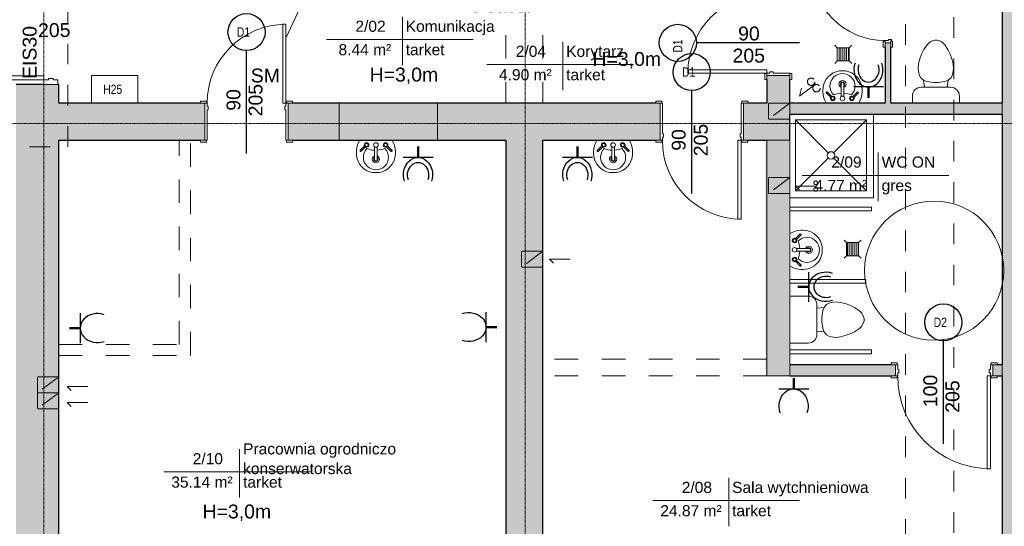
# Model space of a CAD drawing. Header units: centimetres. Extents: x 14504 to 44111, y -18976 to -7683.
# Tile 113 of 141: x 37770 to 38832, y -17751 to -17205. Entities that reach past the tile are written whole.
import ezdxf

# ---------------------------------------------------------------- set-up
doc = ezdxf.new("R2010")
doc.units = ezdxf.units.CM
for name, pattern in [('Aligning Line 1_8_', [0.635, 0.3175, -0.3175]), ('Kreska', [0.635, 0.3175, -0.3175]), ('Linia siatki', [0.9925, 0.47, -0.2175, 0.0875, -0.2175]), ('Ukryty', [0.714375, 0.47625, -0.238125])]:
    doc.linetypes.add(name, pattern=pattern)
for name, color, linetype, lineweight in [('A-AREA-IDEN', 4, 'Continuous', 9), ('A-DETL', 6, 'Continuous', 9), ('A-DETL-GENF', 92, 'Continuous', 9), ('A-DETL-HDLN', 90, 'Ukryty', 9), ('A-DETL-MEDM', 33, 'Continuous', 25), ('A-DETL-THIN', 151, 'Continuous', 9), ('A-DOOR', 31, 'Continuous', 9), ('A-DOOR-FRAM', 31, 'Continuous', 18), ('A-WALL', 4, 'Continuous', 9), ('A-WALL-PATT', 111, 'Continuous', 25), ('G-ANNO-TEXT', 8, 'Continuous', 9), ('I-WALL', 2, 'Continuous', 9), ('IE inst', 1, 'Continuous', 50), ('P-SANR-FIXT', 6, 'Continuous', 9), ('S-GRID', 8, 'Continuous', 9)]:
    doc.layers.add(name, color=color, linetype=linetype, lineweight=lineweight)
doc.styles.add('Arial_1', font='arial.ttf', dxfattribs={"height": 12})
doc.styles.add('Arial_3', font='arial.ttf', dxfattribs={"width": 0.8, "height": 18})
doc.styles.add('Arial_4', font='arial.ttf', dxfattribs={"height": 10})

# ---------------------------------------------------------------- blocks, each defined once
blk = doc.blocks.new('Drzwi-wewnętrzne-jednoskrzydłowe-dwupanelowe-drewniane - 900 x 2100mm-617696-6_Poziom posadzka II pietra')
at = {"layer": 'A-DOOR', "lineweight": 18}
for p, q in [((42.5, 104.6825), (39, 104.6825)), ((39, 104.6825), (39, 19.6825)), ((42.5, 19.6825), (42.5, 104.6825)), ((39, 19.6825), (42.5, 19.6825))]:
    blk.add_line(p, q, dxfattribs=at)
at = {"layer": 'A-DOOR'}
for p, q in [((-43.135, 21.6825), (-49.635, 21.6825)), ((-49.635, 21.6825), (-49.635, 19.6825)), ((-43.135, 19.6825), (-43.135, 21.6825)), ((49.635, 21.6825), (43.135, 21.6825)), ((43.135, 21.6825), (43.135, 19.6825)), ((49.635, 19.6825), (49.635, 21.6825)), ((-49.635, 19.6825), (-43.135, 19.6825)), ((43.135, 19.6825), (49.635, 19.6825)), ((-43.135, -20.3175), (-49.635, -20.3175)), ((-49.635, -20.3175), (-49.635, -22.3175)), ((-43.135, -22.3175), (-43.135, -20.3175)), ((49.635, -20.3175), (43.135, -20.3175)), ((43.135, -20.3175), (43.135, -22.3175)), ((49.635, -22.3175), (49.635, -20.3175)), ((-49.635, -22.3175), (-43.135, -22.3175)), ((43.135, -22.3175), (49.635, -22.3175))]:
    blk.add_line(p, q, dxfattribs=at)
blk.add_arc((42.5, 19.6825), 85, 90, 180, dxfattribs=at)
at = {"layer": 'A-DOOR-FRAM'}
for p, q in [((-42.5, 19.6825), (-45, 19.6825)), ((-45, 19.6825), (-45, -20.3175)), ((-42.5, 16.1825), (-42.5, 19.6825)), ((-41.23, 16.1825), (-42.5, 16.1825)), ((-42.5, -20.3175), (-42.5, 12.69)), ((-42.5, 12.69), (-41.23, 12.69)), ((-41.23, 12.69), (-41.23, 16.1825)), ((42.5, 16.1825), (41.23, 16.1825)), ((41.23, 16.1825), (41.23, 12.69)), ((41.23, 12.69), (42.5, 12.69)), ((42.5, 19.6825), (42.5, 16.1825)), ((45, 19.6825), (42.5, 19.6825)), ((42.5, 12.69), (42.5, -20.3175)), ((45, -20.3175), (45, 19.6825)), ((-45, -20.3175), (-42.5, -20.3175)), ((42.5, -20.3175), (45, -20.3175))]:
    blk.add_line(p, q, dxfattribs=at)
blk = doc.blocks.new('Drzwi-wewnętrzne-jednoskrzydłowe-dwupanelowe-drewniane - 900 x 2100mm-613824-6_Poziom posadzka II pietra')
at = {"layer": 'A-DOOR'}
for p, q in [((-49.635, 22.3175), (-43.135, 22.3175)), ((-49.635, 20.3175), (-49.635, 22.3175)), ((-43.135, 22.3175), (-43.135, 20.3175)), ((43.135, 22.3175), (49.635, 22.3175)), ((43.135, 20.3175), (43.135, 22.3175)), ((49.635, 22.3175), (49.635, 20.3175)), ((-43.135, 20.3175), (-49.635, 20.3175)), ((49.635, 20.3175), (43.135, 20.3175)), ((-49.635, -19.6825), (-43.135, -19.6825)), ((-49.635, -21.6825), (-49.635, -19.6825)), ((-43.135, -19.6825), (-43.135, -21.6825)), ((43.135, -19.6825), (49.635, -19.6825)), ((43.135, -21.6825), (43.135, -19.6825)), ((49.635, -19.6825), (49.635, -21.6825)), ((-43.135, -21.6825), (-49.635, -21.6825)), ((49.635, -21.6825), (43.135, -21.6825))]:
    blk.add_line(p, q, dxfattribs=at)
at = {"layer": 'A-DOOR', "lineweight": 18}
for p, q in [((39, -19.6825), (42.5, -19.6825)), ((39, -104.6825), (39, -19.6825)), ((42.5, -19.6825), (42.5, -104.6825)), ((42.5, -104.6825), (39, -104.6825))]:
    blk.add_line(p, q, dxfattribs=at)
at = {"layer": 'A-DOOR'}
blk.add_arc((42.5, -19.6825), 85, 180, 270, dxfattribs=at)
at = {"layer": 'A-DOOR-FRAM'}
for p, q in [((-45, 20.3175), (-42.5, 20.3175)), ((-45, -19.6825), (-45, 20.3175)), ((-42.5, 20.3175), (-42.5, -12.69)), ((42.5, 20.3175), (45, 20.3175)), ((42.5, -12.69), (42.5, 20.3175)), ((45, 20.3175), (45, -19.6825)), ((-42.5, -19.6825), (-45, -19.6825)), ((-42.5, -12.69), (-41.23, -12.69)), ((-42.5, -16.1825), (-42.5, -19.6825)), ((-41.23, -16.1825), (-42.5, -16.1825)), ((-41.23, -12.69), (-41.23, -16.1825)), ((41.23, -12.69), (42.5, -12.69)), ((41.23, -16.1825), (41.23, -12.69)), ((42.5, -16.1825), (41.23, -16.1825)), ((42.5, -19.6825), (42.5, -16.1825)), ((45, -19.6825), (42.5, -19.6825))]:
    blk.add_line(p, q, dxfattribs=at)
blk = doc.blocks.new('Drzwi-wewnętrzne-jednoskrzydłowe-dwupanelowe-drewniane - 900 x 2100mm-621300-6_Poziom posadzka II pietra')
at = {"layer": 'A-DOOR'}
for p, q in [((-49.6, 14.8), (-43.1, 14.8)), ((-49.6, 12.8), (-49.6, 14.8)), ((-43.1, 12.8), (-49.6, 12.8)), ((-43.1, 14.8), (-43.1, 12.8)), ((43.1, 14.8), (49.6, 14.8)), ((43.1, 12.8), (43.1, 14.8)), ((49.6, 12.8), (43.1, 12.8)), ((49.6, 14.8), (49.6, 12.8)), ((-49.6, -12.2), (-43.1, -12.2)), ((-49.6, -14.2), (-49.6, -12.2)), ((-43.1, -14.2), (-49.6, -14.2)), ((-43.1, -12.2), (-43.1, -14.2)), ((43.1, -12.2), (49.6, -12.2)), ((43.1, -14.2), (43.1, -12.2)), ((49.6, -14.2), (43.1, -14.2)), ((49.6, -12.2), (49.6, -14.2))]:
    blk.add_line(p, q, dxfattribs=at)
at = {"layer": 'A-DOOR', "lineweight": 18}
for p, q in [((39, -12.2), (42.5, -12.2)), ((39, -97.2), (39, -12.2)), ((42.5, -12.2), (42.5, -97.2)), ((42.5, -97.2), (39, -97.2))]:
    blk.add_line(p, q, dxfattribs=at)
at = {"layer": 'A-DOOR'}
blk.add_arc((42.5, -12.2), 85, 180, 270, dxfattribs=at)
at = {"layer": 'A-DOOR-FRAM'}
for p, q in [((-45, 12.8), (-42.5, 12.8)), ((-45, -12.2), (-45, 12.8)), ((-42.5, 12.8), (-42.5, -5.2)), ((42.5, 12.8), (45, 12.8)), ((42.5, -5.2), (42.5, 12.8)), ((45, 12.8), (45, -12.2)), ((-42.5, -5.2), (-41.2, -5.2)), ((-42.5, -8.7), (-42.5, -12.2)), ((-41.2, -8.7), (-42.5, -8.7)), ((-41.2, -5.2), (-41.2, -8.7)), ((41.2, -5.2), (42.5, -5.2)), ((41.2, -8.7), (41.2, -5.2)), ((42.5, -8.7), (41.2, -8.7)), ((42.5, -12.2), (42.5, -8.7)), ((-42.5, -12.2), (-45, -12.2)), ((45, -12.2), (42.5, -12.2))]:
    blk.add_line(p, q, dxfattribs=at)
blk = doc.blocks.new('wewnetrzne dwupanelowe - 100x210-634339-6_Poziom posadzka II pietra')
at = {"layer": 'A-DOOR'}
for p, q in [((-57.135, 8.3175), (-50.635, 8.3175)), ((-57.135, 6.3175), (-57.135, 8.3175)), ((-50.635, 6.3175), (-57.135, 6.3175)), ((-50.635, 8.3175), (-50.635, 6.3175)), ((50.635, 8.3175), (57.135, 8.3175)), ((50.635, 6.3175), (50.635, 8.3175)), ((57.135, 6.3175), (50.635, 6.3175)), ((57.135, 8.3175), (57.135, 6.3175)), ((-57.135, -5.6825), (-50.635, -5.6825)), ((-57.135, -7.6825), (-57.135, -5.6825)), ((-50.635, -7.6825), (-57.135, -7.6825)), ((-50.635, -5.6825), (-50.635, -7.6825)), ((50.635, -5.6825), (57.135, -5.6825)), ((50.635, -7.6825), (50.635, -5.6825)), ((57.135, -7.6825), (50.635, -7.6825)), ((57.135, -5.6825), (57.135, -7.6825))]:
    blk.add_line(p, q, dxfattribs=at)
at = {"layer": 'A-DOOR', "lineweight": 18}
for p, q in [((46.5, -5.6825), (50, -5.6825)), ((46.5, -105.6825), (46.5, -5.6825)), ((50, -5.6825), (50, -105.6825)), ((50, -105.6825), (46.5, -105.6825))]:
    blk.add_line(p, q, dxfattribs=at)
at = {"layer": 'A-DOOR'}
blk.add_arc((50, -5.6825), 100, 180, 270, dxfattribs=at)
at = {"layer": 'A-DOOR-FRAM'}
for p, q in [((-52.5, 6.3175), (-50, 6.3175)), ((-52.5, -5.6825), (-52.5, 6.3175)), ((-50, 6.3175), (-50, 1.31)), ((-50, 1.31), (-48.73, 1.31)), ((-48.73, 1.31), (-48.73, -2.1825)), ((48.73, 1.31), (50, 1.31)), ((48.73, -2.1825), (48.73, 1.31)), ((50, 6.3175), (52.5, 6.3175)), ((50, 1.31), (50, 6.3175)), ((52.5, 6.3175), (52.5, -5.6825)), ((-50, -5.6825), (-52.5, -5.6825)), ((-50, -2.1825), (-50, -5.6825)), ((-48.73, -2.1825), (-50, -2.1825)), ((50, -2.1825), (48.73, -2.1825)), ((50, -5.6825), (50, -2.1825)), ((52.5, -5.6825), (50, -5.6825))]:
    blk.add_line(p, q, dxfattribs=at)
blk = doc.blocks.new('Lavabo mural - 05 - 440mm x 350mm-346807-6_Poziom posadzka II pietra')
at = {"layer": 'P-SANR-FIXT'}
for p, q in [((-17.2, -11), (-11.7, -5.6)), ((-16.1, -12.1), (-10.7, -6.7)), ((-1.5, -21.5), (-1.5, -7.1)), ((1.5, -21.5), (1.5, -7.1)), ((16.4, -12.1), (11, -6.7)), ((17.5, -11), (12, -5.6))]:
    blk.add_line(p, q, dxfattribs=at)
for centre, radius, start, end in [((5.3, -13.1), 26.4, 150.3649, 193.6351), ((-5.3, -13.1), 26.4, 346.3649, 29.6351), ((0, -18.4), 13.5, 135.4629, 45.0556), ((-10.1, -5.1), 2.5, 0, 180), ((-10.1, -5.1), 2.5, 180, 207.0533), ((-10.1, -5.1), 1.7, 360, 180), ((-10.1, -5.1), 1.7, 180, 198.0596), ((-10.1, -5.1), 1.7, 198.0596, 360), ((-10.1, -5.1), 2.5, 242.9467, 0), ((-0.2, 16), 26.7, 249.1986, 267.1093), ((0, -5.1), 2.5, 0, 180), ((0, -5.1), 2.5, 180, 0), ((-0.2, 16), 26.7, 273.5606, 291.3199), ((10.4, -5.1), 2.5, 360, 180), ((10.4, -5.1), 2.5, 180, 297.0533), ((10.4, -5.1), 1.7, 0, 180), ((10.4, -5.1), 1.7, 180, 0), ((10.4, -5.1), 2.5, 332.9467, 360), ((-0.6, -14.5), 20.4, 193.6351, 271.6558), ((0, -20.4), 3.86, 112.8828, 180), ((0, -20.4), 3.86, 180, 360), ((0, -20.4), 2.35, 129.6826, 180), ((0, -20.4), 2.35, 180, 360), ((0.6, -14.5), 20.4, 268.3442, 346.3649), ((0, -20.4), 3.86, 360, 67.1178), ((0, -20.4), 2.35, 360, 50.3185)]:
    blk.add_arc(centre, radius, start, end, dxfattribs=at)
for centre, major_axis, ratio, start_param, end_param in [((-16.6, -11.6), (-0.545, 0.545), 0.274309, 0, 3.141593), ((17, -11.6), (0.545, 0.545), 0.274309, 3.141593, 6.283185), ((0, -21.5), (-1.5, 0), 0.428525, 0, 3.141593)]:
    blk.add_ellipse(centre, major_axis=major_axis, ratio=ratio, start_param=start_param, end_param=end_param, dxfattribs=at)
blk = doc.blocks.new('Drzwi-korytarz-niesymetryczne-wpuszczane - 1350 x 2000mm-591046-6_Poziom posadzka II pietra')
at = {"layer": 'A-DOOR', "lineweight": 18}
for p, q in [((-67.5, -6.365), (-67.5, 83.635)), ((-67.5, 83.635), (-63, 83.635)), ((-63, 83.635), (-63, -6.365)), ((67.5, 38.635), (63, 38.635)), ((63, 38.635), (63, -6.365)), ((67.5, -6.365), (67.5, 38.635)), ((-63, -6.365), (-67.5, -6.365)), ((63, -6.365), (67.5, -6.365))]:
    blk.add_line(p, q, dxfattribs=at)
at = {"layer": 'A-DOOR'}
for centre, radius, start, end in [((-67.5, -6.365), 90, 0, 90), ((67.5, -6.365), 45, 90, 180)]:
    blk.add_arc(centre, radius, start, end, dxfattribs=at)
at = {"layer": 'A-DOOR-FRAM'}
for p, q in [((-67.5, -6.365), (-72.5, -6.365)), ((-72.5, -6.365), (-72.5, -21.365)), ((-67.5, -11.34125), (-67.5, -6.365)), ((67.5, -6.365), (67.5, -11.34125)), ((72.5, -6.365), (67.5, -6.365)), ((72.5, -21.365), (72.5, -6.365)), ((-65.9125, -11.34125), (-67.5, -11.34125)), ((-67.5, -21.365), (-67.5, -16.44375)), ((-67.5, -16.44375), (-65.9125, -16.44375)), ((-65.9125, -16.44375), (-65.9125, -11.34125)), ((67.5, -11.34125), (65.9125, -11.34125)), ((65.9125, -11.34125), (65.9125, -16.44375)), ((65.9125, -16.44375), (67.5, -16.44375)), ((67.5, -16.44375), (67.5, -21.365)), ((-72.5, -21.365), (-67.5, -21.365)), ((67.5, -21.365), (72.5, -21.365))]:
    blk.add_line(p, q, dxfattribs=at)
blk = doc.blocks.new('Muszla klozetowa domowa - 3D - Muszla klozetowa domowa - 3D-336748-6_Poziom posadzka II pietra')
at = {"layer": 'P-SANR-FIXT'}
for p, q in [((-25.3, 29.8), (-25.3, 49.5)), ((25.3, 49.5), (25.3, 29.8)), ((-13.2, 12.7), (-16.3, 10.2)), ((15.9, 20.4), (-15.9, 20.4)), ((-12.3, 20.4), (-13.2, 12.7)), ((-9.7, 14), (-13.2, 12.7)), ((-2.5, 15.2), (-9.7, 14)), ((2.5, 15.2), (-2.5, 15.2)), ((9.7, 14), (2.5, 15.2)), ((13.2, 12.7), (9.7, 14)), ((12.3, 20.4), (13.2, 12.7)), ((16.3, 10.2), (13.2, 12.7)), ((-18.8, 2.5), (-19.1, 0)), ((-19.1, 0), (-18.6, -5.1)), ((-18.4, 5.1), (-18.8, 2.5)), ((-17.7, 7.6), (-18.4, 5.1)), ((-16.3, 10.2), (-17.7, 7.6)), ((17.7, 7.6), (16.3, 10.2)), ((18.4, 5.1), (17.7, 7.6)), ((18.8, 2.5), (18.4, 5.1)), ((18.6, -5.1), (19.1, 0)), ((19.1, 0), (18.8, 2.5)), ((-18.6, -5.1), (-17.2, -10.2)), ((-17.2, -10.2), (-15.4, -15.2)), ((15.4, -15.2), (17.2, -10.2)), ((17.2, -10.2), (18.6, -5.1)), ((-15.4, -15.2), (-13, -20.3)), ((-13, -20.3), (-9.5, -25.4)), ((9.5, -25.4), (13, -20.3)), ((13, -20.3), (15.4, -15.2)), ((-9.5, -25.4), (-7, -27.9)), ((-7, -27.9), (-4.8, -29.2)), ((-4.8, -29.2), (-1.3, -30.5)), ((-1.3, -30.5), (1.3, -30.5)), ((1.3, -30.5), (4.8, -29.2)), ((4.8, -29.2), (7, -27.9)), ((7, -27.9), (9.5, -25.4))]:
    blk.add_line(p, q, dxfattribs=at)
for centre, start, end in [((-15.9, 29.8), 180, 270), ((15.9, 29.8), 270, 360)]:
    blk.add_arc(centre, 9.46, start, end, dxfattribs=at)
blk = doc.blocks.new('Kabina prysznicowa - 2D - Kabina prysznicowa - 2D-674586-6_Poziom posadzka II pietra')
at = {"layer": 'P-SANR-FIXT'}
for p, q in [((90, 0), (0, 0)), ((0, 0), (0, -90)), ((43, -43), (7.5, -7.5)), ((84, -7.5), (7.5, -7.5)), ((7.5, -7.5), (7.5, -84)), ((48.5, -43), (84, -7.5)), ((84, -84), (84, -7.5)), ((7.5, -84), (42.9, -48.6)), ((84, -84), (48.6, -48.6)), ((7.5, -84), (84, -84))]:
    blk.add_line(p, q, dxfattribs=at)
for start, end in [(0, 180), (180, 0)]:
    blk.add_arc((45.7, -45.7), 4, start, end, dxfattribs=at)
blk = doc.blocks.new('Lavabo mural - 05 - 440mm x 350mm-517752-6_Poziom posadzka II pietra')
at = {"layer": 'P-SANR-FIXT'}
for p, q in [((-1.5, 21.5), (-1.5, 7.1)), ((1.5, 21.5), (1.5, 7.1)), ((-17.2, 11), (-11.7, 5.6)), ((-16.1, 12.1), (-10.7, 6.7)), ((16.4, 12.1), (11, 6.7)), ((17.5, 11), (12, 5.6))]:
    blk.add_line(p, q, dxfattribs=at)
for centre, radius, start, end in [((-0.6, 14.5), 20.4, 88.3442, 166.3649), ((0, 18.4), 13.5, 314.9444, 224.5371), ((0.6, 14.5), 20.4, 13.6351, 91.6558), ((0, 20.4), 3.86, 0, 180), ((0, 20.4), 2.35, 0, 180), ((5.3, 13.1), 26.4, 166.3649, 209.6351), ((0, 20.4), 3.86, 180, 247.1172), ((0, 20.4), 2.35, 180, 230.3174), ((0, 20.4), 2.35, 309.6815, 0), ((0, 20.4), 3.86, 292.8822, 0), ((-5.3, 13.1), 26.4, 330.3649, 13.6351), ((-10.1, 5.1), 2.5, 152.9467, 180), ((-10.1, 5.1), 2.5, 180, 360), ((-10.1, 5.1), 1.7, 161.9404, 180), ((-10.1, 5.1), 1.7, 180, 0), ((-10.1, 5.1), 1.7, 0, 161.9404), ((-10.1, 5.1), 2.5, 360, 117.0533), ((-0.2, -16), 26.7, 92.8907, 110.8014), ((0, 5.1), 2.5, 360, 180), ((0, 5.1), 2.5, 180, 360), ((-0.2, -16), 26.7, 68.6801, 86.4394), ((10.4, 5.1), 2.5, 62.9467, 180), ((10.4, 5.1), 2.5, 180, 0), ((10.4, 5.1), 1.7, 360, 180), ((10.4, 5.1), 1.7, 180, 360), ((10.4, 5.1), 2.5, 0, 27.0533)]:
    blk.add_arc(centre, radius, start, end, dxfattribs=at)
for centre, major_axis, ratio, start_param, end_param in [((0, 21.5), (1.5, 0), 0.428525, 0, 3.141593), ((-16.6, 11.6), (0.545, 0.545), 0.274309, 0, 3.141593), ((17, 11.6), (-0.545, 0.545), 0.274309, 3.141593, 6.283185)]:
    blk.add_ellipse(centre, major_axis=major_axis, ratio=ratio, start_param=start_param, end_param=end_param, dxfattribs=at)
blk = doc.blocks.new('Drzwi-wewnętrzne-jednoskrzydłowe-dwupanelowe-drewniane - 800 x 2100mm-716961-6_Poziom posadzka II pietra')
at = {"layer": 'A-DOOR', "lineweight": 18}
for p, q in [((40, 82.7), (36.5, 82.7)), ((36.5, 82.7), (36.5, 2.7)), ((40, 2.7), (40, 82.7)), ((36.5, 2.7), (40, 2.7))]:
    blk.add_line(p, q, dxfattribs=at)
at = {"layer": 'A-DOOR'}
for p, q in [((-40.6, 4.7), (-47.1, 4.7)), ((-47.1, 4.7), (-47.1, 2.7)), ((-47.1, 2.7), (-40.6, 2.7)), ((-40.6, 2.7), (-40.6, 4.7)), ((47.1, 4.7), (40.6, 4.7)), ((40.6, 4.7), (40.6, 2.7)), ((40.6, 2.7), (47.1, 2.7)), ((47.1, 2.7), (47.1, 4.7)), ((-40.6, -3.3), (-47.1, -3.3)), ((-47.1, -3.3), (-47.1, -5.3)), ((-47.1, -5.3), (-40.6, -5.3)), ((-40.6, -5.3), (-40.6, -3.3)), ((47.1, -3.3), (40.6, -3.3)), ((40.6, -3.3), (40.6, -5.3)), ((40.6, -5.3), (47.1, -5.3)), ((47.1, -5.3), (47.1, -3.3))]:
    blk.add_line(p, q, dxfattribs=at)
blk.add_arc((40, 2.7), 80, 90, 180, dxfattribs=at)
at = {"layer": 'A-DOOR-FRAM'}
for p, q in [((-40, 2.7), (-42.5, 2.7)), ((-42.5, 2.7), (-42.5, -3.3)), ((-40, -0.8), (-40, 2.7)), ((40, 2.7), (40, -0.8)), ((42.5, 2.7), (40, 2.7)), ((42.5, -3.3), (42.5, 2.7)), ((-42.5, -3.3), (-40, -3.3)), ((-38.7, -0.8), (-40, -0.8)), ((-40, -3.3), (-40, -4.3)), ((-40, -4.3), (-38.7, -4.3)), ((-38.7, -4.3), (-38.7, -0.8)), ((40, -0.8), (38.7, -0.8)), ((38.7, -0.8), (38.7, -4.3)), ((38.7, -4.3), (40, -4.3)), ((40, -4.3), (40, -3.3)), ((40, -3.3), (42.5, -3.3))]:
    blk.add_line(p, q, dxfattribs=at)
blk = doc.blocks.new('Muszla klozetowa domowa - 3D - Muszla klozetowa domowa - 3D-V6-6_Poziom posadzka II pietra')
at = {"layer": 'P-SANR-FIXT'}
for p, q in [((-25.3, 29.8), (-25.3, 37.5)), ((25.3, 37.5), (25.3, 29.8)), ((-13.2, 12.7), (-16.3, 10.2)), ((15.9, 20.4), (-15.9, 20.4)), ((-12.3, 20.4), (-13.2, 12.7)), ((-9.7, 14), (-13.2, 12.7)), ((-2.5, 15.2), (-9.7, 14)), ((2.5, 15.2), (-2.5, 15.2)), ((9.7, 14), (2.5, 15.2)), ((13.2, 12.7), (9.7, 14)), ((12.3, 20.4), (13.2, 12.7)), ((16.3, 10.2), (13.2, 12.7)), ((-18.8, 2.5), (-19.1, 0)), ((-19.1, 0), (-18.6, -5.1)), ((-18.4, 5.1), (-18.8, 2.5)), ((-17.7, 7.6), (-18.4, 5.1)), ((-16.3, 10.2), (-17.7, 7.6)), ((17.7, 7.6), (16.3, 10.2)), ((18.4, 5.1), (17.7, 7.6)), ((18.8, 2.5), (18.4, 5.1)), ((18.6, -5.1), (19.1, 0)), ((19.1, 0), (18.8, 2.5)), ((-18.6, -5.1), (-17.2, -10.2)), ((-17.2, -10.2), (-15.4, -15.2)), ((15.4, -15.2), (17.2, -10.2)), ((17.2, -10.2), (18.6, -5.1)), ((-15.4, -15.2), (-13, -20.3)), ((-13, -20.3), (-9.5, -25.4)), ((9.5, -25.4), (13, -20.3)), ((13, -20.3), (15.4, -15.2)), ((-9.5, -25.4), (-7, -27.9)), ((-7, -27.9), (-4.8, -29.2)), ((-4.8, -29.2), (-1.3, -30.5)), ((-1.3, -30.5), (1.3, -30.5)), ((1.3, -30.5), (4.8, -29.2)), ((4.8, -29.2), (7, -27.9)), ((7, -27.9), (9.5, -25.4))]:
    blk.add_line(p, q, dxfattribs=at)
for centre, start, end in [((-15.9, 29.8), 180, 270), ((15.9, 29.8), 270, 360)]:
    blk.add_arc(centre, 9.46, start, end, dxfattribs=at)
blk = doc.blocks.new('Etyk_pom_1_mala - Etyk_pom_1_mala-219433-6_Poziom posadzka II pietra')
at = {"layer": 'A-AREA-IDEN'}
for p, q in [((-0.096, 0.144), (-0.096, -0.378)), ((-0.915, -0.101), (0.666, -0.101))]:
    blk.add_line(p, q, dxfattribs=at)
blk = doc.blocks.new('2')
at = {"layer": 'IE inst', "linetype": 'Continuous', "lineweight": -3}
blk.add_line((230327, 30060), (230327, 30382), dxfattribs=at)
at = {"layer": 'IE inst'}
blk.add_line((230327, 30222), (230445, 30222), dxfattribs=at)
at = {"layer": 'IE inst', "linetype": 'Continuous', "lineweight": -3, "extrusion": (0, 0, -1)}
for centre, major_axis in [((230143, 30223), (185, 0)), ((230140, 30222), (134, 0))]:
    blk.add_ellipse(centre, major_axis=major_axis, ratio=0.845477, start_param=4.316789, end_param=8.249581, dxfattribs=at)

msp = doc.modelspace()

# ---------------------------------------------------------------- hatches: boundary and pattern name
at = {"layer": 'A-DETL-GENF', "transparency": 33554508}
msp.add_hatch(color=94, dxfattribs=at).paths.add_polyline_path([(38599.4, -17588.9), (38599.4, -17334.9), (38574.4, -17334.9), (38574.4, -17588.9), (38576.1, -17588.9)])
at = {"layer": 'A-WALL-PATT', "lineweight": 9, "transparency": 33554610}
h = msp.add_hatch(color=256, dxfattribs=at)
h.paths.add_polyline_path([(37766.1, -18063.9), (37812.1, -18063.9), (37812.1, -17274.9), (37766.1, -17274.9), (37766.1, -18061.9)])
h.paths.add_polyline_path([(37766.1, -17129.9), (37812.1, -17129.9), (37812.1, -16523.9), (37766.1, -16523.9), (37766.1, -17076.1)])
for points in [[(38892.1, -18063.9), (38892.1, -16553.9), (38829.1, -16553.9), (38829.1, -18063.9)], [(38220.6, -17334.9), (38220.6, -17294.9), (38114.6, -17294.9), (38114.6, -17334.9)], [(38829.1, -17306.9), (38829.1, -17294.9), (38600.4, -17294.9), (38600.4, -17306.9), (38743.5, -17306.9)]]:
    msp.add_hatch(color=256, dxfattribs=at).paths.add_polyline_path(points)
h = msp.add_hatch(color=256, dxfattribs=at)
h.paths.add_polyline_path([(38314.1, -18063.9), (38334.1, -18063.9), (38334.1, -17334.9), (38294.1, -17334.9), (38294.1, -18063.9)])
h.paths.add_polyline_path([(38294.1, -17107.9), (38334.1, -17107.9), (38334.1, -16616.9), (38294.1, -16616.9), (38294.1, -17076.1)])
h = msp.add_hatch(color=256, dxfattribs=at)
h.paths.add_polyline_path([(38575.4, -17334.9), (38600.4, -17334.9), (38600.4, -17264.9), (38575.4, -17264.9), (38575.4, -17294.9)])
h.paths.add_polyline_path([(38582.4, -17174.9), (38600.4, -17174.9), (38600.4, -17026.9), (38575.4, -17026.9), (38575.4, -17174.9), (38578.9, -17174.9)])
h = msp.add_hatch(color=256, dxfattribs=at)
h.paths.add_polyline_path([(38703.1, -17294.9), (38709.1, -17294.9), (38709.1, -17229.9), (38703.1, -17229.9), (38703.1, -17234.5)])
h.paths.add_polyline_path([(38709.1, -17144.9), (38709.1, -17137.9), (38703.1, -17137.9), (38703.1, -17144.9), (38706.6, -17144.9)])
h = msp.add_hatch(color=256, dxfattribs=at)
h.paths.add_polyline_path([(38064.2, -17334.9), (38114.6, -17334.9), (38114.6, -17294.9), (38059.6, -17294.9), (38059.6, -17334.9)])
h.paths.add_polyline_path([(37969.6, -17334.9), (37969.6, -17294.9), (37812.1, -17294.9), (37812.1, -17334.9), (37965, -17334.9)])
h = msp.add_hatch(color=256, dxfattribs=at)
h.paths.add_polyline_path([(38555.1, -17334.9), (38575.4, -17334.9), (38575.4, -17294.9), (38550.4, -17294.9), (38550.4, -17334.9)])
h.paths.add_polyline_path([(38410.9, -17334.9), (38460.4, -17334.9), (38460.4, -17294.9), (38220.6, -17294.9), (38220.6, -17334.9), (38334.1, -17334.9)])
h = msp.add_hatch(color=256, dxfattribs=at)
h.paths.add_polyline_path([(38829.1, -17588.9), (38829.1, -17576.9), (38819.1, -17576.9), (38819.1, -17588.9), (38823.7, -17588.9)])
h.paths.add_polyline_path([(38660.3, -17588.9), (38714.1, -17588.9), (38714.1, -17576.9), (38600.4, -17576.9), (38600.4, -17588.9)])

# ---------------------------------------------------------------- linework, layer by layer
at = {"layer": 'A-DETL', "linetype": 'Aligning Line 1_8_', "ltscale": 70}
for p, q in [((37822.1, -17341.9), (37822.1, -16517.9)), ((38777.1, -16668.9), (38777.1, -18011.9)), ((38725.1, -16720.9), (38725.1, -17959.9)), ((38610.6, -17287.3), (38631.4, -17271.7)), ((38610.6, -17287.3), (38612.9, -17278.9)), ((38600.4, -17294.9), (38577.4, -17294.9)), ((38577.4, -17294.9), (38577.4, -17312.1)), ((38600.4, -17294.9), (38577.4, -17312.1)), ((38600.4, -17312.1), (38600.4, -17294.9)), ((38600.4, -17312.1), (38577.4, -17312.1)), ((37158.4, -17341.9), (37822.1, -17341.9)), ((38600.4, -17374.9), (38577.4, -17374.9)), ((38577.4, -17374.9), (38577.4, -17392.1)), ((38600.4, -17374.9), (38577.4, -17392.1)), ((38600.4, -17392.1), (38600.4, -17374.9)), ((38606.5, -17384.2), (38634.5, -17384.2)), ((38606.5, -17384.2), (38610.8, -17388.4)), ((38600.4, -17392.1), (38577.4, -17392.1)), ((38334.1, -17454.5), (38311.1, -17454.5)), ((38311.1, -17454.5), (38311.1, -17471.7)), ((38334.1, -17454.5), (38311.1, -17471.7)), ((38334.1, -17471.7), (38334.1, -17454.5)), ((38334.1, -17471.7), (38311.1, -17471.7)), ((38341.4, -17463.2), (38363.4, -17463.2)), ((38341.4, -17463.2), (38345.7, -17467.4)), ((37812.1, -17590), (37789.1, -17590)), ((37789.1, -17590), (37789.1, -17607.2)), ((37812.1, -17590), (37789.1, -17607.2)), ((37812.1, -17607.2), (37812.1, -17590)), ((37812.1, -17607.2), (37789.1, -17607.2)), ((37812.1, -17607.2), (37789.1, -17607.2)), ((37789.1, -17607.2), (37789.1, -17624.4)), ((37812.1, -17607.2), (37789.1, -17624.4)), ((37812.1, -17624.4), (37812.1, -17607.2)), ((37821.4, -17600.3), (37847.4, -17600.3)), ((37821.4, -17600.3), (37825.6, -17604.5)), ((37821.4, -17617.5), (37847.4, -17617.5)), ((37821.4, -17617.5), (37825.6, -17621.7)), ((37812.1, -17624.4), (37789.1, -17624.4))]:
    msp.add_line(p, q, dxfattribs=at)
for centre, radius in [((38623.3, -17271.8), 4), ((38629.1, -17278.7), 4), ((38628.2, -17380.7), 2), ((38628.2, -17387.8), 2)]:
    msp.add_circle(centre, radius, dxfattribs=at)
at = {"layer": 'A-DETL-HDLN', "linetype": 'Kreska', "ltscale": 80}
for p, q in [((38294.1, -17119.9), (38294.1, -17294.9)), ((38334.1, -17119.9), (38334.1, -17294.9)), ((37942.1, -17554.9), (37942.1, -17334.9)), ((37954.1, -17566.9), (37954.1, -17334.9)), ((37812.1, -17554.9), (37942.1, -17554.9)), ((37812.1, -17566.9), (37954.1, -17566.9)), ((38575.4, -17570.9), (38334.1, -17570.9)), ((38575.4, -17588.9), (38334.1, -17588.9))]:
    msp.add_line(p, q, dxfattribs=at)
at = {"layer": 'A-DETL-MEDM'}
for p, q in [((38014.6, -17349.3), (38014.6, -17238.3)), ((38610.6, -17229.9), (38499.6, -17229.9)), ((38494.6, -17392.4), (38494.6, -17281.4)), ((38765.9, -17662.2), (38765.9, -17551.2))]:
    msp.add_line(p, q, dxfattribs=at)
for centre in [(38014.6, -17218.3), (38479.6, -17229.9), (38494.6, -17261.4), (38765.9, -17531.2)]:
    msp.add_circle(centre, 20, dxfattribs=at)
at = {"layer": 'A-DETL-THIN'}
for p, q in [((38078.7, -17178.4), (38057.1, -17224.7)), ((38651.5, -17235.2), (38648.7, -17232.4)), ((38651.5, -17235.2), (38664.4, -17235.2)), ((38651.5, -17249.3), (38651.5, -17235.2)), ((38653.5, -17235.2), (38653.5, -17249.3)), ((38655.5, -17235.2), (38655.5, -17249.3)), ((38657.5, -17235.2), (38657.5, -17249.3)), ((38659.5, -17235.2), (38659.5, -17249.3)), ((38661.5, -17235.2), (38661.5, -17249.3)), ((38663.5, -17235.2), (38663.5, -17249.3)), ((38664.4, -17235.2), (38667.2, -17232.4)), ((38664.4, -17235.2), (38664.4, -17249.3)), ((38651.5, -17249.3), (38648.7, -17252.1)), ((38664.4, -17249.3), (38651.5, -17249.3)), ((38664.4, -17249.3), (38667.2, -17252.1)), ((37847.4, -17264.9), (37897.4, -17264.9)), ((37847.4, -17294.9), (37847.4, -17264.9)), ((37897.4, -17264.9), (37897.4, -17294.9)), ((37897.4, -17294.9), (37847.4, -17294.9)), ((38600.4, -17334.9), (38575.4, -17334.9)), ((38575.4, -17334.9), (38575.4, -17588.9)), ((38600.4, -17588.9), (38600.4, -17334.9)), ((38688.4, -17406.9), (38600.4, -17406.9)), ((38688.4, -17410.9), (38688.4, -17406.9)), ((38600.4, -17410.9), (38688.4, -17410.9)), ((38661.6, -17445.2), (38658.8, -17442.4)), ((38674.4, -17445.2), (38661.6, -17445.2)), ((38661.6, -17445.2), (38661.6, -17459.3)), ((38662.4, -17445.2), (38662.4, -17459.3)), ((38664.4, -17445.2), (38664.4, -17459.3)), ((38666.4, -17445.2), (38666.4, -17459.3)), ((38668.4, -17445.2), (38668.4, -17459.3)), ((38670.4, -17445.2), (38670.4, -17459.3)), ((38672.4, -17445.2), (38672.4, -17459.3)), ((38674.4, -17445.2), (38677.3, -17442.4)), ((38674.4, -17459.3), (38674.4, -17445.2)), ((38661.6, -17459.3), (38658.8, -17462.1)), ((38661.6, -17459.3), (38674.4, -17459.3)), ((38674.4, -17459.3), (38677.3, -17462.1)), ((38682.4, -17484.9), (38600.4, -17484.9)), ((38600.4, -17488.9), (38682.4, -17488.9)), ((38682.4, -17488.9), (38682.4, -17484.9)), ((38688.4, -17560.9), (38600.4, -17560.9)), ((38600.4, -17564.9), (38688.4, -17564.9)), ((38688.4, -17564.9), (38688.4, -17560.9)), ((38575.4, -17588.9), (38600.4, -17588.9))]:
    msp.add_line(p, q, dxfattribs=at)
msp.add_circle((38755.9, -17475.4), 75, dxfattribs=at)
at = {"layer": 'A-WALL', "lineweight": 25}
for p, q in [((38829.1, -17137.9), (38829.1, -17294.9)), ((38703.1, -17234.5), (38703.1, -17294.9)), ((38709.1, -17294.9), (38709.1, -17234.5)), ((38575.4, -17269.5), (38575.4, -17294.9)), ((38600.4, -17294.9), (38600.4, -17269.5)), ((37796.1, -17274.9), (37766.1, -17274.9)), ((37812.1, -17274.9), (37811.1, -17274.9)), ((37812.1, -17294.9), (37812.1, -17274.9)), ((38703.1, -17294.9), (38600.4, -17294.9)), ((38829.1, -17294.9), (38709.1, -17294.9)), ((38600.4, -17334.9), (38600.4, -17306.9)), ((38600.4, -17306.9), (38829.1, -17306.9)), ((38829.1, -17306.9), (38829.1, -17576.9)), ((37812.1, -18063.9), (37812.1, -17334.9)), ((38709.5, -17576.9), (38600.4, -17576.9)), ((38829.1, -17576.9), (38823.7, -17576.9)), ((38600.4, -17588.9), (38709.5, -17588.9)), ((38823.7, -17588.9), (38829.1, -17588.9)), ((38829.1, -17588.9), (38829.1, -18063.9))]:
    msp.add_line(p, q, dxfattribs=at)
at = {"layer": 'A-WALL'}
for p, q in [((38114.6, -17334.9), (38114.6, -17294.9)), ((38220.6, -17334.9), (38220.6, -17294.9)), ((38600.4, -17294.9), (38600.4, -17306.9)), ((38829.1, -17306.9), (38829.1, -17294.9)), ((38829.1, -17588.9), (38829.1, -17576.9))]:
    msp.add_line(p, q, dxfattribs=at)
at = {"layer": 'I-WALL', "lineweight": 25}
for p, q in [((37965, -17294.9), (37812.1, -17294.9)), ((38455.8, -17294.9), (38064.2, -17294.9)), ((38575.4, -17294.9), (38555.1, -17294.9)), ((37812.1, -17334.9), (37965, -17334.9)), ((38064.2, -17334.9), (38294.1, -17334.9)), ((38294.1, -17334.9), (38294.1, -18063.9)), ((38334.1, -18063.9), (38334.1, -17334.9)), ((38334.1, -17334.9), (38455.8, -17334.9)), ((38555.1, -17334.9), (38575.4, -17334.9))]:
    msp.add_line(p, q, dxfattribs=at)
at = {"layer": 'IE inst', "linetype": 'Continuous', "lineweight": -3}
for p, q in [((37835.5, -17553.7), (37835.5, -17521.4)), ((38272.8, -17552.5), (38272.8, -17520.3)), ((38620.8, -17603), (38588.5, -17603))]:
    msp.add_line(p, q, dxfattribs=at)
at = {"layer": 'IE inst'}
for p, q in [((37835.5, -17537.4), (37823.7, -17537.4)), ((38272.7, -17536.3), (38284.5, -17536.3)), ((38604.5, -17603), (38604.5, -17591.2))]:
    msp.add_line(p, q, dxfattribs=at)
at = {"layer": 'IE inst', "linetype": 'Continuous', "lineweight": -3}
msp.add_ellipse((37853.9, -17537.3), major_axis=(-18.5, 0), ratio=0.845477, start_param=4.316789, end_param=8.249581, dxfattribs=at)
at = {"layer": 'IE inst', "linetype": 'Continuous', "lineweight": -3, "extrusion": (0, 0, -1)}
for centre, major_axis in [((38254.3, -17536.2), (18.5, 0)), ((38604.4, -17621.4), (0, 18.5))]:
    msp.add_ellipse(centre, major_axis=major_axis, ratio=0.845477, start_param=4.316789, end_param=8.249581, dxfattribs=at)
at = {"layer": 'S-GRID', "linetype": 'Linia siatki'}
for p, q in [((37796.1, -16154.3), (37796.1, -18458.6)), ((38315.1, -16154.3), (38315.1, -18458.6)), ((35798.9, -17316.9), (39321.9, -17316.9))]:
    msp.add_line(p, q, dxfattribs=at)

# ---------------------------------------------------------------- block references
at = {"layer": 'A-AREA-IDEN', "xscale": 99.99999999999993, "yscale": 99.99999999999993, "zscale": 99.99999999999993}
for p in [(38192.2, -17216.2), (38365.1, -17243.2), (38705.2, -17362.6), (38016.8, -17682.3), (38544, -17713.2)]:
    msp.add_blockref('Etyk_pom_1_mala - Etyk_pom_1_mala-219433-6_Poziom posadzka II pietra', p, dxfattribs=at)
at = {"layer": 'A-DOOR'}
for name, p, rotation in [('Drzwi-korytarz-niesymetryczne-wpuszczane - 1350 x 2000mm-591046-6_Poziom posadzka II pietra', (37789.7, -17202.4), 89.99999999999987), ('Drzwi-wewnętrzne-jednoskrzydłowe-dwupanelowe-drewniane - 800 x 2100mm-716961-6_Poziom posadzka II pietra', (38705.8, -17187.4), 90), ('Drzwi-wewnętrzne-jednoskrzydłowe-dwupanelowe-drewniane - 900 x 2100mm-621300-6_Poziom posadzka II pietra', (38587.6, -17219.9), 270)]:
    msp.add_blockref(name, p, dxfattribs=dict(at, rotation=rotation))
for name, p in [('Drzwi-wewnętrzne-jednoskrzydłowe-dwupanelowe-drewniane - 900 x 2100mm-617696-6_Poziom posadzka II pietra', (38014.6, -17314.6)), ('Drzwi-wewnętrzne-jednoskrzydłowe-dwupanelowe-drewniane - 900 x 2100mm-613824-6_Poziom posadzka II pietra', (38505.4, -17315.2)), ('wewnetrzne dwupanelowe - 100x210-634339-6_Poziom posadzka II pietra', (38766.6, -17583.2))]:
    msp.add_blockref(name, p, dxfattribs=at)
at = {"layer": 'IE inst', "yscale": 0.09999999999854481, "zscale": 0.1, "rotation": 90}
for p, xscale in [((41707.4, 5755.3), -0.1000000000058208), ((41221.8, -40386.2), 0.1000000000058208), ((41393.5, -40386.2), 0.1000000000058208)]:
    msp.add_blockref('2', p, dxfattribs=dict(at, xscale=xscale))
at = {"layer": 'IE inst', "xscale": -0.1000000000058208, "yscale": 0.09999999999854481, "zscale": 0.1}
msp.add_blockref('2', (61653.5, -20515.1), dxfattribs=at)
at = {"layer": 'P-SANR-FIXT'}
for name, p, rotation in [('Muszla klozetowa domowa - 3D - Muszla klozetowa domowa - 3D-V6-6_Poziom posadzka II pietra', (38757.8, -17257.4), 180), ('Lavabo mural - 05 - 440mm x 350mm-346807-6_Poziom posadzka II pietra', (38657.1, -17294.9), 180), ('Kabina prysznicowa - 2D - Kabina prysznicowa - 2D-674586-6_Poziom posadzka II pietra', (38690.4, -17396.9), 180), ('Lavabo mural - 05 - 440mm x 350mm-517752-6_Poziom posadzka II pietra', (38600.4, -17453), 269.9999999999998), ('Muszla klozetowa domowa - 3D - Muszla klozetowa domowa - 3D-336748-6_Poziom posadzka II pietra', (38649.9, -17528.2), 89.99999999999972)]:
    msp.add_blockref(name, p, dxfattribs=dict(at, rotation=rotation))
for p in [(38154.1, -17334.9), (38409.8, -17334.9)]:
    msp.add_blockref('Lavabo mural - 05 - 440mm x 350mm-346807-6_Poziom posadzka II pietra', p, dxfattribs=at)

# ---------------------------------------------------------------- texts
at = {"layer": 'A-AREA-IDEN', "char_height": 12, "attachment_point": 1, "style": 'Arial_1'}
for s, insert, width in [('2/02', (38132, -17206), 42.489), ('Komunikacja', (38186.2, -17206), 124.262), ('8.44 m²', (38113.8, -17231.2), 73.755), ('tarket', (38186.2, -17231.2), 55.316), ('2/04', (38304.9, -17233), 42.489), ('Korytarz', (38359.2, -17233), 80.97), ('4.90 m²', (38286.8, -17258.2), 73.755), ('tarket', (38359.2, -17258.2), 55.316), ('2/09', (38645.1, -17352.4), 42.489), ('WC ON', (38699.3, -17352.4), 76.962), ('4.77 m²', (38626.9, -17377.6), 73.755), ('gres', (38699.3, -17377.6), 42.489), ('Pracownia ogrodniczo', (38010.9, -17661.5), 212.447), ('2/10', (37956.6, -17672.1), 42.489), ('konserwatorska', (38010.9, -17682.7), 153.122), ('35.14 m²', (37933.5, -17697.3), 85.781), ('tarket', (38010.9, -17697.3), 55.316), ('2/08', (38483.8, -17703), 42.489), ('Sala wytchnieniowa', (38538.1, -17703), 190.802), ('24.87 m²', (38460.7, -17728.2), 85.781), ('tarket', (38538.1, -17728.2), 55.316)]:
    msp.add_mtext(s, dxfattribs=dict(at, insert=insert, width=width))
at = {"layer": 'G-ANNO-TEXT', "attachment_point": 1}
for s, insert, char_height, width, style in [('ć otwór', (38255.9, -17181.9), 15, 81.772, 'Arial_4'), ('D1', (38004.2, -17213.2), 10, 21.646, 'Arial_3'), ('90', (38544.6, -17212.3), 15, 28.861, 'Arial_4'), ('205', (38538.6, -17236.1), 15, 43.291, 'Arial_4'), ('H=3,0m', (38387.6, -17239.8), 15, 91.392, 'Arial_4'), ('SM', (38019.2, -17257.6), 15, 38.481, 'Arial_4'), ('H=3,0m', (38147.3, -17256.6), 15, 91.392, 'Arial_4'), ('D1', (38484.2, -17256.3), 10, 21.646, 'Arial_3'), ('H25', (37860.1, -17274.9), 10, 30.464, 'Arial_3'), ('D2', (38755.4, -17526.1), 10, 21.646, 'Arial_3'), ('H=3,0m', (37967.2, -17727.5), 15, 91.392, 'Arial_4')]:
    msp.add_mtext(s, dxfattribs=dict(at, insert=insert, char_height=char_height, width=width, style=style))
for s, insert, char_height, width, rotation, style in [('EIS30', (37773.3, -17268.8), 15, 69.747, 90, 'Arial_4'), ('205', (37789.8, -17208.8), 15, 43.291, 0.5538, 'Arial_4'), ('D1', (38474.5, -17240.4), 10, 21.646, 90, 'Arial_3'), ('205', (38016.8, -17309.1), 15, 43.291, 90, 'Arial_4'), ('90', (37993, -17303.1), 15, 28.861, 90, 'Arial_4'), ('205', (38496.8, -17352.1), 15, 43.291, 90, 'Arial_4'), ('90', (38473, -17346.2), 15, 28.861, 90, 'Arial_4'), ('100', (38744.2, -17622.6), 15, 43.291, 90, 'Arial_4'), ('205', (38768.1, -17628.6), 15, 43.291, 90, 'Arial_4')]:
    msp.add_mtext(s, dxfattribs=dict(at, insert=insert, char_height=char_height, width=width, rotation=rotation, style=style))

doc.saveas('drawing.dxf')
